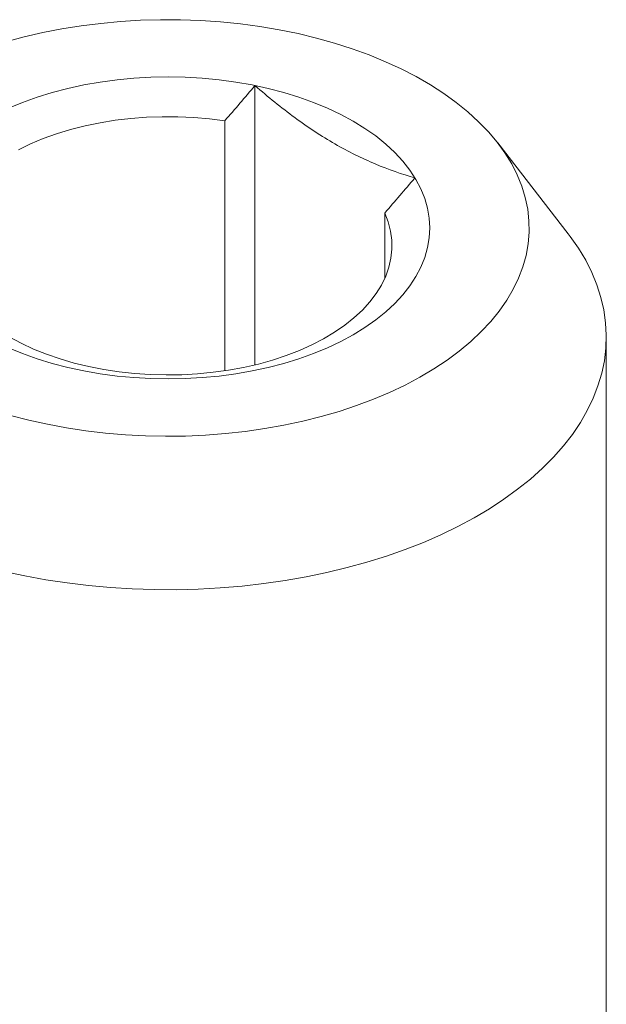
# Model space of a CAD drawing. Header units: inches. Extents: x 0.1 to 10.9, y 0 to 8.5.
# Tile 7 of 7: x 8.3 to 8.9, y 6.5 to 7.6. Entities that reach past the tile are written whole.
import ezdxf

# ---------------------------------------------------------------- set-up
doc = ezdxf.new("R2010")
doc.units = ezdxf.units.IN
doc.header["$MEASUREMENT"] = 0

msp = doc.modelspace()

# ---------------------------------------------------------------- linework, layer by layer
at = {"color": 7, "linetype": 'Continuous', "lineweight": 0}
for p, q in [((8.5353, 7.4939), (8.5353, 7.1801)), ((8.5014, 7.4544), (8.5014, 7.1735)), ((8.887, 7.3274), (8.8079, 7.4295)), ((8.681, 7.3507), (8.681, 7.2771)), ((8.9298, 6.1295), (8.9298, 7.2115))]:
    msp.add_line(p, q, dxfattribs=at)
at = {"color": 7, "linetype": 'Continuous', "lineweight": 0, "flags": 128}
for points in [[(8.2607, 7.1233), (8.2812, 7.118), (8.3023, 7.1133), (8.3237, 7.1093), (8.3455, 7.106), (8.3676, 7.1034), (8.3899, 7.1015), (8.4124, 7.1003), (8.4349, 7.0998), (8.4574, 7.1001), (8.4799, 7.1011), (8.5023, 7.1028), (8.5244, 7.1053), (8.5463, 7.1084), (8.5678, 7.1122), (8.589, 7.1167), (8.6097, 7.1219), (8.6298, 7.1278), (8.6494, 7.1343), (8.6683, 7.1414), (8.6864, 7.149), (8.7039, 7.1573), (8.7204, 7.1661), (8.7362, 7.1755), (8.751, 7.1853), (8.7648, 7.1956), (8.7776, 7.2063), (8.7894, 7.2174), (8.8001, 7.2288), (8.8096, 7.2406), (8.818, 7.2527), (8.8253, 7.265), (8.8313, 7.2776), (8.8361, 7.2903), (8.8397, 7.3031), (8.842, 7.3161), (8.8431, 7.3291), (8.843, 7.3421), (8.8416, 7.3551), (8.8389, 7.368), (8.835, 7.3808), (8.8299, 7.3935), (8.8236, 7.406), (8.816, 7.4182), (8.8073, 7.4303), (8.7975, 7.442), (8.7865, 7.4533), (8.7745, 7.4643), (8.7614, 7.4749), (8.7474, 7.4851), (8.7323, 7.4948), (8.7164, 7.504), (8.6996, 7.5127), (8.682, 7.5208), (8.6636, 7.5284), (8.6445, 7.5353), (8.6248, 7.5416), (8.6045, 7.5473), (8.5837, 7.5523), (8.5625, 7.5567), (8.5409, 7.5604), (8.5189, 7.5633), (8.4967, 7.5656), (8.4743, 7.5671), (8.4518, 7.5679), (8.4293, 7.568), (8.4067, 7.5674), (8.3843, 7.566), (8.3621, 7.5639), (8.34, 7.5612), (8.3183, 7.5577), (8.297, 7.5535), (8.276, 7.5486), (8.2556, 7.5431)], [(8.2587, 7.1993), (8.2744, 7.1928), (8.2907, 7.187), (8.3077, 7.1817), (8.3252, 7.1771), (8.3432, 7.1732), (8.3616, 7.17), (8.3804, 7.1675), (8.3993, 7.1657), (8.4185, 7.1646), (8.4377, 7.1642), (8.4569, 7.1646), (8.4761, 7.1657), (8.4951, 7.1675), (8.5138, 7.17), (8.5322, 7.1732), (8.5502, 7.1771), (8.5677, 7.1817), (8.5847, 7.187), (8.601, 7.1928), (8.6167, 7.1993), (8.6316, 7.2063), (8.6456, 7.2139), (8.6588, 7.222), (8.671, 7.2306), (8.6822, 7.2397), (8.6923, 7.2491), (8.7014, 7.2589), (8.7093, 7.269), (8.7161, 7.2794), (8.7217, 7.29), (8.7261, 7.3008), (8.7292, 7.3118), (8.7311, 7.3228), (8.7317, 7.3339), (8.7311, 7.345), (8.7292, 7.3561), (8.7261, 7.3671), (8.7217, 7.3779), (8.7161, 7.3885), (8.7093, 7.3989), (8.7014, 7.409), (8.6923, 7.4188), (8.6822, 7.4282), (8.671, 7.4373), (8.6588, 7.4459), (8.6456, 7.454), (8.6316, 7.4616), (8.6167, 7.4686), (8.601, 7.4751), (8.5847, 7.4809), (8.5677, 7.4862), (8.5502, 7.4908), (8.5322, 7.4947), (8.5138, 7.4979), (8.4951, 7.5004), (8.4761, 7.5022), (8.4569, 7.5033), (8.4377, 7.5037), (8.4185, 7.5033), (8.3993, 7.5022), (8.3804, 7.5004), (8.3616, 7.4979), (8.3432, 7.4947), (8.3252, 7.4908), (8.3077, 7.4862), (8.2907, 7.4809), (8.2744, 7.4751), (8.2587, 7.4686)], [(8.5014, 7.4544), (8.4841, 7.4566), (8.4665, 7.4581), (8.4488, 7.459), (8.4311, 7.459), (8.4134, 7.4584), (8.3958, 7.4571), (8.3784, 7.455), (8.3613, 7.4522), (8.3446, 7.4488), (8.3283, 7.4446), (8.3126, 7.4399), (8.2975, 7.4345), (8.2832, 7.4285), (8.2696, 7.4219)], [(8.2599, 7.2112), (8.2729, 7.2043), (8.2867, 7.1978), (8.3012, 7.192), (8.3165, 7.1867), (8.3323, 7.1821), (8.3487, 7.1781), (8.3655, 7.1748), (8.3827, 7.1722), (8.4001, 7.1704), (8.4178, 7.1692), (8.4355, 7.1687), (8.4532, 7.169), (8.4709, 7.17), (8.4884, 7.1717), (8.5057, 7.1741), (8.5226, 7.1772), (8.5391, 7.181), (8.5551, 7.1855), (8.5705, 7.1906), (8.5852, 7.1963), (8.5992, 7.2026), (8.6124, 7.2095), (8.6247, 7.2168), (8.6361, 7.2247), (8.6465, 7.233), (8.6559, 7.2417), (8.6642, 7.2508), (8.6713, 7.2601), (8.6773, 7.2698), (8.6821, 7.2797), (8.6857, 7.2897), (8.688, 7.2999), (8.6891, 7.3101), (8.689, 7.3203), (8.6876, 7.3305), (8.6849, 7.3407), (8.681, 7.3507)], [(8.887, 7.3274), (8.8894, 7.3243), (8.8986, 7.3111), (8.9067, 7.2976), (8.9136, 7.2838), (8.9193, 7.27), (8.9238, 7.2559), (8.927, 7.2418), (8.9291, 7.2275), (8.9298, 7.2133), (8.9294, 7.199), (8.9277, 7.1847), (8.9247, 7.1706), (8.9205, 7.1565), (8.9151, 7.1425), (8.9085, 7.1288), (8.9007, 7.1152), (8.8918, 7.1019), (8.8817, 7.0889), (8.8704, 7.0762), (8.8581, 7.0638), (8.8447, 7.0518), (8.8303, 7.0402), (8.8149, 7.029), (8.7986, 7.0183), (8.7813, 7.0081), (8.7632, 6.9984), (8.7442, 6.9892), (8.7245, 6.9806), (8.704, 6.9726), (8.6829, 6.9651), (8.6611, 6.9583), (8.6388, 6.9522), (8.616, 6.9467), (8.5927, 6.9418), (8.5691, 6.9377), (8.5451, 6.9342), (8.5208, 6.9314), (8.4963, 6.9294), (8.4717, 6.928), (8.447, 6.9274), (8.4223, 6.9275), (8.3976, 6.9283), (8.373, 6.9298), (8.3485, 6.9321), (8.3243, 6.935), (8.3004, 6.9386), (8.2768, 6.943), (8.2537, 6.948)]]:
    msp.add_lwpolyline(points, dxfattribs=at)
at = {"color": 7, "linetype": 'Continuous', "lineweight": 0}
for points in [[(8.5014, 7.4544), (8.5128, 7.4674), (8.524, 7.4806), (8.5353, 7.4939)], [(8.681, 7.3507), (8.6924, 7.3638), (8.7036, 7.377), (8.7149, 7.3902)]]:
    msp.add_open_spline(points, degree=3, dxfattribs=at)
msp.add_open_spline([(8.5353, 7.4939), (8.55, 7.4812), (8.565, 7.4691), (8.595, 7.447), (8.61, 7.4371), (8.6402, 7.4197), (8.6553, 7.4123), (8.6855, 7.3995), (8.7003, 7.3944), (8.7149, 7.3902)], degree=3, knots=[0, 0, 0, 0, 0.25, 0.25, 0.5, 0.5, 0.75, 0.75, 1, 1, 1, 1], dxfattribs=at)

doc.saveas('drawing.dxf')
